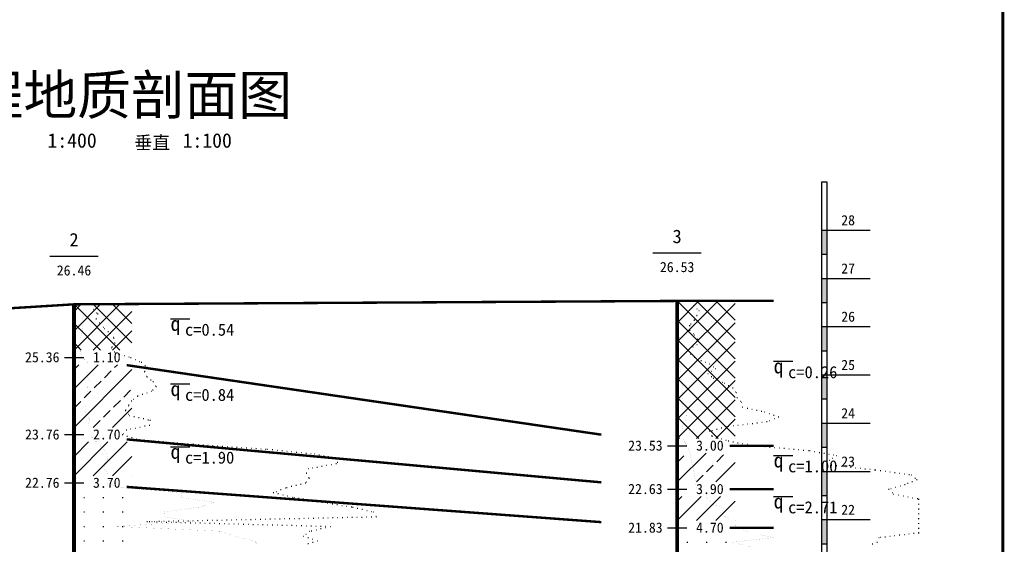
# Model space of a CAD drawing. Extents: x 475446 to 490894, y 3788879 to 3821323.
# Tile 23 of 75: x 484440 to 484542, y 3817360 to 3817415. Entities that reach past the tile are written whole.
import ezdxf
from ezdxf.enums import TextEntityAlignment as Align

# ---------------------------------------------------------------- set-up
doc = ezdxf.new("R2010")
doc.units = 0
doc.header["$LTSCALE"] = 0.5
doc.layers.add('1', color=1, linetype='CONTINUOUS', lineweight=40)
for name, color, linetype in [('其他', 7, 'CONTINUOUS'), ('勘探点', 7, 'CONTINUOUS'), ('图签', 7, 'CONTINUOUS'), ('地层线', 7, 'CONTINUOUS'), ('地面线', 7, 'CONTINUOUS'), ('层底深度及标高', 7, 'CONTINUOUS'), ('柱状图例', 7, 'CONTINUOUS'), ('标高标尺', 7, 'CONTINUOUS'), ('静探', 7, 'CONTINUOUS')]:
    doc.layers.add(name, color=color, linetype=linetype)
doc.styles.add('宋体', font='SimSun.ttf')
doc.styles.add('新宋体', font='NSimSun.ttf')
doc.styles.add('黑体', font='simhei_0.ttf')

msp = doc.modelspace()

# ---------------------------------------------------------------- linework, layer by layer
at = {"layer": '其他'}
for p, q in [((484455.49, 3817383.7), (484457.49, 3817383.7)), ((484517.97, 3817379.3), (484519.97, 3817379.3)), ((484455.49, 3817376.95), (484457.49, 3817376.95)), ((484455.49, 3817370.45), (484457.49, 3817370.45)), ((484517.97, 3817369.55), (484519.97, 3817369.55)), ((484517.97, 3817365.3), (484519.97, 3817365.3))]:
    msp.add_line(p, q, dxfattribs=at)
at = {"layer": '勘探点'}
for p, q in [((484442.99, 3817390.19), (484447.99, 3817390.19)), ((484505.47, 3817390.54), (484510.47, 3817390.54))]:
    msp.add_line(p, q, dxfattribs=at)
at = {"layer": '勘探点', "const_width": 0.4}
for points in [[(484445.49, 3817385.2), (484445.49, 3817325.21)], [(484507.97, 3817385.55), (484507.97, 3817310.57)]]:
    msp.add_lwpolyline(points, dxfattribs=at)
at = {"layer": '图签', "const_width": 0.3}
msp.add_lwpolyline([(484349.26, 3817281.5), (484541.71, 3817281.5), (484541.71, 3817419.96), (484349.26, 3817419.96), (484349.26, 3817281.5)], dxfattribs=at)
at = {"layer": '地层线', "const_width": 0.25}
for points in [[(484450.95, 3817378.9), (484500.12, 3817371.7)], [(484450.95, 3817371.21), (484500.12, 3817366.76)], [(484513.43, 3817370.55), (484517.97, 3817370.55)], [(484450.95, 3817366.29), (484500.12, 3817362.64)], [(484513.43, 3817366.05), (484517.97, 3817366.05)], [(484513.43, 3817362.05), (484517.97, 3817362.05)]]:
    msp.add_lwpolyline(points, dxfattribs=at)
at = {"layer": '地面线', "const_width": 0.25}
for points in [[(484383.01, 3817381.35), (484445.49, 3817385.2)], [(484445.49, 3817385.2), (484507.97, 3817385.55)], [(484507.97, 3817385.55), (484517.97, 3817385.55)]]:
    msp.add_lwpolyline(points, dxfattribs=at)
at = {"layer": '层底深度及标高'}
for p, q in [((484444.49, 3817379.7), (484446.49, 3817379.7)), ((484444.49, 3817371.7), (484446.49, 3817371.7)), ((484506.97, 3817370.55), (484508.97, 3817370.55)), ((484444.49, 3817366.7), (484446.49, 3817366.7)), ((484506.97, 3817366.05), (484508.97, 3817366.05)), ((484506.97, 3817362.05), (484508.97, 3817362.05))]:
    msp.add_line(p, q, dxfattribs=at)
at = {"layer": '柱状图例'}
for p, q in [((484445.49, 3817380.45), (484450.24, 3817385.2)), ((484445.49, 3817382.45), (484448.24, 3817385.2)), ((484445.49, 3817384.45), (484446.24, 3817385.2)), ((484445.49, 3817385.2), (484450.24, 3817380.45)), ((484447.49, 3817385.2), (484451.49, 3817381.2)), ((484449.49, 3817385.2), (484451.49, 3817383.2)), ((484451.49, 3817385.2), (484451.49, 3817385.2)), ((484507.97, 3817381.3), (484512.22, 3817385.55)), ((484507.97, 3817383.3), (484510.22, 3817385.55)), ((484507.97, 3817385.3), (484508.22, 3817385.55)), ((484507.97, 3817385.55), (484513.97, 3817379.55)), ((484507.97, 3817379.3), (484513.97, 3817385.3)), ((484509.97, 3817385.55), (484513.97, 3817381.55)), ((484511.97, 3817385.55), (484513.97, 3817383.55)), ((484513.97, 3817385.55), (484513.97, 3817385.55)), ((484447.49, 3817380.45), (484451.49, 3817384.45)), ((484445.49, 3817383.2), (484448.24, 3817380.45)), ((484507.97, 3817383.55), (484513.97, 3817377.55)), ((484507.97, 3817377.3), (484513.97, 3817383.3)), ((484449.49, 3817380.45), (484451.49, 3817382.45)), ((484445.49, 3817381.2), (484446.24, 3817380.45)), ((484507.97, 3817381.55), (484513.97, 3817375.55)), ((484507.97, 3817375.3), (484513.97, 3817381.3)), ((484451.49, 3817380.45), (484451.49, 3817380.45)), ((484507.97, 3817379.55), (484513.97, 3817373.55)), ((484507.97, 3817373.3), (484513.97, 3817379.3)), ((484445.49, 3817378.45), (484445.99, 3817378.95)), ((484445.49, 3817376.45), (484447.99, 3817378.95)), ((484445.49, 3817372.45), (484451.49, 3817378.45)), ((484448.64, 3817377.6), (484449.34, 3817378.3)), ((484449.69, 3817378.65), (484449.99, 3817378.95)), ((484447.59, 3817376.55), (484448.29, 3817377.25)), ((484507.97, 3817377.55), (484513.97, 3817371.55)), ((484507.97, 3817371.3), (484513.97, 3817377.3)), ((484446.54, 3817375.5), (484447.24, 3817376.2)), ((484450.64, 3817375.6), (484451.34, 3817376.3)), ((484445.49, 3817374.45), (484446.19, 3817375.15)), ((484449.59, 3817374.55), (484450.29, 3817375.25)), ((484507.97, 3817375.55), (484512.22, 3817371.3)), ((484509.97, 3817371.3), (484513.97, 3817375.3)), ((484448.54, 3817373.5), (484449.24, 3817374.2)), ((484449.49, 3817372.45), (484451.49, 3817374.45)), ((484447.49, 3817372.45), (484448.19, 3817373.15)), ((484507.97, 3817373.55), (484510.22, 3817371.3)), ((484511.97, 3817371.3), (484513.97, 3817373.3)), ((484445.49, 3817367.45), (484448.99, 3817370.95)), ((484445.49, 3817369.45), (484446.99, 3817370.95)), ((484447.49, 3817367.45), (484450.99, 3817370.95)), ((484507.97, 3817371.55), (484508.22, 3817371.3)), ((484513.97, 3817371.3), (484513.97, 3817371.3)), ((484507.97, 3817366.8), (484510.97, 3817369.8)), ((484449.49, 3817367.45), (484451.49, 3817369.45)), ((484507.97, 3817368.8), (484508.67, 3817369.5)), ((484511.97, 3817366.8), (484513.97, 3817368.8)), ((484512.07, 3817368.9), (484512.77, 3817369.6)), ((484511.02, 3817367.85), (484511.72, 3817368.55)), ((484451.49, 3817367.45), (484451.49, 3817367.45)), ((484509.97, 3817366.8), (484510.67, 3817367.5)), ((484446.49, 3817365.2), (484446.59, 3817365.2)), ((484448.49, 3817365.2), (484448.59, 3817365.2)), ((484450.49, 3817365.2), (484450.59, 3817365.2)), ((484507.97, 3817362.8), (484510.47, 3817365.3)), ((484507.97, 3817364.8), (484508.47, 3817365.3)), ((484509.97, 3817362.8), (484512.47, 3817365.3)), ((484511.97, 3817362.8), (484513.97, 3817364.8)), ((484446.49, 3817363.7), (484446.59, 3817363.7)), ((484448.49, 3817363.7), (484448.59, 3817363.7)), ((484450.49, 3817363.7), (484450.59, 3817363.7)), ((484513.97, 3817362.8), (484513.97, 3817362.8)), ((484446.49, 3817362.2), (484446.59, 3817362.2)), ((484448.49, 3817362.2), (484448.59, 3817362.2)), ((484450.49, 3817362.2), (484450.59, 3817362.2)), ((484446.49, 3817360.7), (484446.59, 3817360.7)), ((484448.49, 3817360.7), (484448.59, 3817360.7)), ((484450.49, 3817360.7), (484450.59, 3817360.7)), ((484508.97, 3817360.55), (484509.07, 3817360.55)), ((484510.97, 3817360.55), (484511.07, 3817360.55)), ((484512.97, 3817360.55), (484513.07, 3817360.55))]:
    msp.add_line(p, q, dxfattribs=at)
at = {"layer": '标高标尺'}
for p, q in [((484522.97, 3817302.92), (484522.97, 3817397.89)), ((484522.97, 3817397.89), (484523.47, 3817397.89)), ((484523.47, 3817397.89), (484523.47, 3817302.92)), ((484522.97, 3817392.89), (484527.97, 3817392.89)), ((484522.97, 3817390.39), (484523.47, 3817390.39)), ((484522.97, 3817387.89), (484527.97, 3817387.89)), ((484522.97, 3817385.4), (484523.47, 3817385.4)), ((484522.97, 3817382.9), (484527.97, 3817382.9)), ((484522.97, 3817380.4), (484523.47, 3817380.4)), ((484522.97, 3817377.9), (484527.97, 3817377.9)), ((484522.97, 3817375.4), (484523.47, 3817375.4)), ((484522.97, 3817372.9), (484527.97, 3817372.9)), ((484522.97, 3817370.4), (484523.47, 3817370.4)), ((484522.97, 3817367.9), (484527.97, 3817367.9)), ((484522.97, 3817365.4), (484523.47, 3817365.4)), ((484522.97, 3817362.9), (484527.97, 3817362.9)), ((484522.97, 3817360.4), (484523.47, 3817360.4))]:
    msp.add_line(p, q, dxfattribs=at)
for points in [[(484522.97, 3817392.89), (484523.47, 3817392.89), (484522.97, 3817390.39), (484523.47, 3817390.39)], [(484522.97, 3817387.89), (484523.47, 3817387.89), (484522.97, 3817385.4), (484523.47, 3817385.4)], [(484522.97, 3817382.9), (484523.47, 3817382.9), (484522.97, 3817380.4), (484523.47, 3817380.4)], [(484522.97, 3817377.9), (484523.47, 3817377.9), (484522.97, 3817375.4), (484523.47, 3817375.4)], [(484522.97, 3817372.9), (484523.47, 3817372.9), (484522.97, 3817370.4), (484523.47, 3817370.4)], [(484522.97, 3817367.9), (484523.47, 3817367.9), (484522.97, 3817365.4), (484523.47, 3817365.4)], [(484522.97, 3817362.9), (484523.47, 3817362.9), (484522.97, 3817360.4), (484523.47, 3817360.4)]]:
    msp.add_solid(points, dxfattribs=at)
at = {"layer": '静探'}
for p, q in [((484447.51, 3817384.7), (484447.56, 3817384.7)), ((484447.83, 3817384.32), (484447.88, 3817384.32)), ((484447.94, 3817384.2), (484447.99, 3817384.2)), ((484509.62, 3817385.05), (484509.67, 3817385.05)), ((484510.01, 3817384.73), (484510.06, 3817384.73)), ((484510.01, 3817384.09), (484510.06, 3817384.09)), ((484510.22, 3817384.55), (484510.27, 3817384.55)), ((484447.76, 3817383.7), (484447.81, 3817383.7)), ((484447.77, 3817383.73), (484447.82, 3817383.73)), ((484448.08, 3817383.31), (484448.13, 3817383.31)), ((484448.17, 3817383.2), (484448.22, 3817383.2)), ((484509.26, 3817383.05), (484509.26, 3817382.95)), ((484509.37, 3817383.17), (484509.42, 3817383.17)), ((484509.71, 3817383.55), (484509.76, 3817383.55)), ((484509.74, 3817383.61), (484509.79, 3817383.61)), ((484509.99, 3817384.05), (484510.04, 3817384.05)), ((484448.5, 3817382.82), (484448.55, 3817382.82)), ((484448.61, 3817382.7), (484448.66, 3817382.7)), ((484449, 3817382.39), (484449.05, 3817382.39)), ((484449.24, 3817382.2), (484449.29, 3817382.2)), ((484509.26, 3817382.55), (484509.26, 3817382.45)), ((484509.27, 3817382.55), (484509.32, 3817382.55)), ((484509.62, 3817382.19), (484509.67, 3817382.19)), ((484509.76, 3817382.05), (484509.81, 3817382.05)), ((484449.53, 3817381.79), (484449.58, 3817381.79)), ((484449.59, 3817381.7), (484449.64, 3817381.7)), ((484449.7, 3817381.21), (484449.75, 3817381.21)), ((484449.71, 3817381.2), (484449.76, 3817381.2)), ((484510.01, 3817381.05), (484510.06, 3817381.05)), ((484510.01, 3817381.05), (484510.06, 3817381.05)), ((484510.03, 3817381.63), (484510.08, 3817381.63)), ((484510.09, 3817381.55), (484510.14, 3817381.55)), ((484449.34, 3817380.7), (484449.39, 3817380.7)), ((484449.41, 3817380.79), (484449.46, 3817380.79)), ((484449.64, 3817380.3), (484449.69, 3817380.3)), ((484449.72, 3817380.2), (484449.77, 3817380.2)), ((484450.2, 3817380.05), (484450.25, 3817380.05)), ((484509.21, 3817380.55), (484509.26, 3817380.55)), ((484509.34, 3817380.06), (484509.39, 3817380.06)), ((484509.34, 3817380.05), (484509.39, 3817380.05)), ((484509.58, 3817380.78), (484509.63, 3817380.78)), ((484450.68, 3817379.9), (484450.73, 3817379.9)), ((484451.16, 3817379.76), (484451.21, 3817379.76)), ((484451.35, 3817379.7), (484451.4, 3817379.7)), ((484451.81, 3817379.49), (484451.86, 3817379.49)), ((484452.26, 3817379.28), (484452.31, 3817379.28)), ((484452.45, 3817379.2), (484452.5, 3817379.2)), ((484509.73, 3817379.74), (484509.78, 3817379.74)), ((484509.97, 3817379.55), (484510.02, 3817379.55)), ((484510.44, 3817379.37), (484510.49, 3817379.37)), ((484510.91, 3817379.2), (484510.96, 3817379.2)), ((484511.31, 3817379.05), (484511.36, 3817379.05)), ((484452.75, 3817378.2), (484452.8, 3817378.2)), ((484452.8, 3817378.28), (484452.85, 3817378.28)), ((484452.84, 3817378.88), (484452.89, 3817378.88)), ((484453.07, 3817378.7), (484453.12, 3817378.7)), ((484511.14, 3817378.05), (484511.19, 3817378.05)), ((484511.49, 3817378.27), (484511.54, 3817378.27)), ((484511.69, 3817378.73), (484511.74, 3817378.73)), ((484511.91, 3817378.55), (484511.96, 3817378.55)), ((484453, 3817377.76), (484453.05, 3817377.76)), ((484453.04, 3817377.7), (484453.09, 3817377.7)), ((484453.43, 3817377.39), (484453.48, 3817377.39)), ((484453.67, 3817377.2), (484453.72, 3817377.2)), ((484511.51, 3817377.72), (484511.56, 3817377.72)), ((484511.71, 3817377.55), (484511.76, 3817377.55)), ((484512.16, 3817377.35), (484512.21, 3817377.35)), ((484512.62, 3817377.14), (484512.67, 3817377.14)), ((484512.84, 3817377.05), (484512.89, 3817377.05)), ((484453.03, 3817376.04), (484453.08, 3817376.04)), ((484453.5, 3817376.2), (484453.55, 3817376.2)), ((484453.63, 3817376.33), (484453.68, 3817376.33)), ((484453.93, 3817376.77), (484453.98, 3817376.77)), ((484453.97, 3817376.7), (484454.02, 3817376.7)), ((484513.27, 3817376.8), (484513.32, 3817376.8)), ((484513.71, 3817376.56), (484513.76, 3817376.56)), ((484513.72, 3817376.55), (484513.77, 3817376.55)), ((484514.01, 3817376.14), (484514.06, 3817376.14)), ((484514.07, 3817376.05), (484514.12, 3817376.05)), ((484451.42, 3817375.2), (484451.47, 3817375.2)), ((484451.64, 3817375.38), (484451.69, 3817375.38)), ((484452.02, 3817375.7), (484452.07, 3817375.7)), ((484452.08, 3817375.72), (484452.13, 3817375.72)), ((484452.56, 3817375.88), (484452.61, 3817375.88)), ((484514.17, 3817375.56), (484514.22, 3817375.56)), ((484514.17, 3817375.55), (484514.22, 3817375.55)), ((484514.49, 3817375.16), (484514.54, 3817375.16)), ((484514.59, 3817375.05), (484514.64, 3817375.05)), ((484450.8, 3817374.2), (484450.85, 3817374.2)), ((484450.84, 3817374.26), (484450.89, 3817374.26)), ((484451.09, 3817374.7), (484451.14, 3817374.7)), ((484451.14, 3817374.78), (484451.19, 3817374.78)), ((484514.73, 3817374.57), (484514.78, 3817374.57)), ((484514.74, 3817374.55), (484514.79, 3817374.55)), ((484515.23, 3817374.44), (484515.28, 3817374.44)), ((484515.71, 3817374.33), (484515.76, 3817374.33)), ((484516.2, 3817374.23), (484516.25, 3817374.23)), ((484516.69, 3817374.12), (484516.74, 3817374.12)), ((484517.02, 3817374.05), (484517.07, 3817374.05)), ((484517.49, 3817373.89), (484517.54, 3817373.89)), ((484451.12, 3817373.81), (484451.17, 3817373.81)), ((484451.2, 3817373.7), (484451.25, 3817373.7)), ((484451.69, 3817373.59), (484451.74, 3817373.59)), ((484452.18, 3817373.47), (484452.23, 3817373.47)), ((484452.67, 3817373.36), (484452.72, 3817373.36)), ((484453.15, 3817373.25), (484453.2, 3817373.25)), ((484453.35, 3817373.2), (484453.4, 3817373.2)), ((484515.75, 3817372.87), (484515.8, 3817372.87)), ((484516.24, 3817372.93), (484516.29, 3817372.93)), ((484516.74, 3817372.99), (484516.79, 3817372.99)), ((484517.24, 3817373.05), (484517.29, 3817373.05)), ((484517.54, 3817373.17), (484517.59, 3817373.17)), ((484517.97, 3817373.72), (484518.02, 3817373.72)), ((484518.01, 3817373.36), (484518.06, 3817373.36)), ((484518.44, 3817373.56), (484518.49, 3817373.56)), ((484518.47, 3817373.55), (484518.52, 3817373.55)), ((484450.9, 3817372.2), (484450.95, 3817372.2)), ((484451.33, 3817372.29), (484451.38, 3817372.29)), ((484451.82, 3817372.39), (484451.87, 3817372.39)), ((484452.31, 3817372.49), (484452.36, 3817372.49)), ((484452.8, 3817372.6), (484452.85, 3817372.6)), ((484453.29, 3817372.7), (484453.34, 3817372.7)), ((484453.29, 3817372.7), (484453.34, 3817372.7)), ((484511.29, 3817372.05), (484511.34, 3817372.05)), ((484511.58, 3817372.13), (484511.63, 3817372.13)), ((484512.06, 3817372.27), (484512.11, 3817372.27)), ((484512.54, 3817372.41), (484512.59, 3817372.41)), ((484513.02, 3817372.55), (484513.07, 3817372.55)), ((484513.27, 3817372.58), (484513.32, 3817372.58)), ((484513.76, 3817372.64), (484513.81, 3817372.64)), ((484514.26, 3817372.7), (484514.31, 3817372.7)), ((484514.76, 3817372.75), (484514.81, 3817372.75)), ((484515.25, 3817372.81), (484515.3, 3817372.81)), ((484450.49, 3817371.7), (484450.54, 3817371.7)), ((484450.58, 3817371.82), (484450.63, 3817371.82)), ((484450.97, 3817371.56), (484451.02, 3817371.56)), ((484451.45, 3817371.42), (484451.5, 3817371.42)), ((484451.93, 3817371.28), (484451.98, 3817371.28)), ((484452.22, 3817371.2), (484452.27, 3817371.2)), ((484452.72, 3817371.16), (484452.77, 3817371.16)), ((484453.22, 3817371.11), (484453.27, 3817371.11)), ((484453.72, 3817371.07), (484453.77, 3817371.07)), ((484454.21, 3817371.02), (484454.26, 3817371.02)), ((484454.71, 3817370.98), (484454.76, 3817370.98)), ((484455.21, 3817370.93), (484455.26, 3817370.93)), ((484455.71, 3817370.89), (484455.76, 3817370.89)), ((484456.2, 3817370.85), (484456.25, 3817370.85)), ((484456.7, 3817370.8), (484456.75, 3817370.8)), ((484511.54, 3817371.61), (484511.59, 3817371.61)), ((484511.57, 3817371.55), (484511.62, 3817371.55)), ((484512.05, 3817371.41), (484512.1, 3817371.41)), ((484512.53, 3817371.26), (484512.58, 3817371.26)), ((484513.01, 3817371.12), (484513.06, 3817371.12)), ((484513.26, 3817371.05), (484513.31, 3817371.05)), ((484513.75, 3817370.96), (484513.8, 3817370.96)), ((484514.24, 3817370.87), (484514.29, 3817370.87)), ((484457.2, 3817370.76), (484457.25, 3817370.76)), ((484457.7, 3817370.71), (484457.75, 3817370.71)), ((484457.85, 3817370.7), (484457.9, 3817370.7)), ((484458.35, 3817370.67), (484458.4, 3817370.67)), ((484458.85, 3817370.63), (484458.9, 3817370.63)), ((484459.35, 3817370.6), (484459.4, 3817370.6)), ((484459.85, 3817370.57), (484459.9, 3817370.57)), ((484460.35, 3817370.54), (484460.4, 3817370.54)), ((484460.85, 3817370.5), (484460.9, 3817370.5)), ((484461.34, 3817370.47), (484461.39, 3817370.47)), ((484461.84, 3817370.44), (484461.89, 3817370.44)), ((484462.34, 3817370.41), (484462.39, 3817370.41)), ((484462.84, 3817370.37), (484462.89, 3817370.37)), ((484463.34, 3817370.34), (484463.39, 3817370.34)), ((484463.84, 3817370.31), (484463.89, 3817370.31)), ((484464.34, 3817370.28), (484464.39, 3817370.28)), ((484464.84, 3817370.24), (484464.89, 3817370.24)), ((484465.34, 3817370.21), (484465.39, 3817370.21)), ((484465.53, 3817370.2), (484465.58, 3817370.2)), ((484466.03, 3817370.15), (484466.08, 3817370.15)), ((484466.53, 3817370.1), (484466.58, 3817370.1)), ((484467.03, 3817370.05), (484467.08, 3817370.05)), ((484467.52, 3817369.99), (484467.57, 3817369.99)), ((484468.02, 3817369.94), (484468.07, 3817369.94)), ((484468.52, 3817369.89), (484468.57, 3817369.89)), ((484469.01, 3817369.84), (484469.06, 3817369.84)), ((484469.51, 3817369.79), (484469.56, 3817369.79)), ((484514.73, 3817370.79), (484514.78, 3817370.79)), ((484515.22, 3817370.7), (484515.27, 3817370.7)), ((484515.72, 3817370.61), (484515.77, 3817370.61)), ((484516.05, 3817370.55), (484516.1, 3817370.55)), ((484516.55, 3817370.51), (484516.6, 3817370.51)), ((484517.05, 3817370.46), (484517.1, 3817370.46)), ((484517.55, 3817370.42), (484517.6, 3817370.42)), ((484518.05, 3817370.37), (484518.1, 3817370.37)), ((484518.54, 3817370.33), (484518.59, 3817370.33)), ((484519.04, 3817370.29), (484519.09, 3817370.29)), ((484519.54, 3817370.24), (484519.59, 3817370.24)), ((484520.04, 3817370.2), (484520.09, 3817370.2)), ((484520.54, 3817370.15), (484520.59, 3817370.15)), ((484521.03, 3817370.11), (484521.08, 3817370.11)), ((484521.53, 3817370.06), (484521.58, 3817370.06)), ((484521.7, 3817370.05), (484521.75, 3817370.05)), ((484522.2, 3817369.96), (484522.25, 3817369.96)), ((484522.69, 3817369.87), (484522.74, 3817369.87)), ((484523.18, 3817369.78), (484523.23, 3817369.78)), ((484470.01, 3817369.74), (484470.06, 3817369.74)), ((484470.37, 3817369.7), (484470.42, 3817369.7)), ((484470.86, 3817369.61), (484470.91, 3817369.61)), ((484471.35, 3817369.52), (484471.4, 3817369.52)), ((484471.84, 3817369.43), (484471.89, 3817369.43)), ((484472.33, 3817369.34), (484472.38, 3817369.34)), ((484472.76, 3817368.85), (484472.81, 3817368.85)), ((484472.83, 3817369.25), (484472.88, 3817369.25)), ((484473.12, 3817369.2), (484473.17, 3817369.2)), ((484523.67, 3817369.69), (484523.72, 3817369.69)), ((484523.72, 3817369.05), (484523.77, 3817369.05)), ((484524.05, 3817369.27), (484524.1, 3817369.27)), ((484524.16, 3817369.61), (484524.21, 3817369.61)), ((484524.47, 3817369.55), (484524.52, 3817369.55)), ((484469.56, 3817367.75), (484469.61, 3817367.75)), ((484469.78, 3817368.2), (484469.83, 3817368.2)), ((484470.15, 3817368.27), (484470.2, 3817368.27)), ((484470.65, 3817368.35), (484470.7, 3817368.35)), ((484471.14, 3817368.44), (484471.19, 3817368.44)), ((484471.63, 3817368.53), (484471.68, 3817368.53)), ((484472.12, 3817368.61), (484472.17, 3817368.61)), ((484472.62, 3817368.7), (484472.67, 3817368.7)), ((484523.93, 3817368.6), (484523.98, 3817368.6)), ((484523.95, 3817368.55), (484524, 3817368.55)), ((484524.45, 3817368.5), (484524.5, 3817368.5)), ((484524.95, 3817368.44), (484525, 3817368.44)), ((484525.44, 3817368.39), (484525.49, 3817368.39)), ((484525.94, 3817368.33), (484525.99, 3817368.33)), ((484526.44, 3817368.28), (484526.49, 3817368.28)), ((484526.93, 3817368.22), (484526.98, 3817368.22)), ((484527.43, 3817368.17), (484527.48, 3817368.17)), ((484527.93, 3817368.11), (484527.98, 3817368.11)), ((484528.42, 3817368.06), (484528.47, 3817368.06)), ((484528.52, 3817368.05), (484528.57, 3817368.05)), ((484529.01, 3817367.98), (484529.06, 3817367.98)), ((484529.51, 3817367.92), (484529.56, 3817367.92)), ((484530, 3817367.85), (484530.05, 3817367.85)), ((484530.5, 3817367.78), (484530.55, 3817367.78)), ((484469.53, 3817367.7), (484469.58, 3817367.7)), ((484469.53, 3817366.8), (484469.58, 3817366.8)), ((484469.79, 3817367.27), (484469.84, 3817367.27)), ((484469.83, 3817367.2), (484469.88, 3817367.2)), ((484531, 3817367.72), (484531.05, 3817367.72)), ((484531.49, 3817367.65), (484531.54, 3817367.65)), ((484531.99, 3817367.59), (484532.04, 3817367.59)), ((484532.25, 3817367.55), (484532.3, 3817367.55)), ((484532.3, 3817366.86), (484532.35, 3817366.86)), ((484532.61, 3817367.2), (484532.66, 3817367.2)), ((484532.77, 3817367.05), (484532.82, 3817367.05)), ((484466.13, 3817365.7), (484466.18, 3817365.7)), ((484466.43, 3817365.82), (484466.48, 3817365.82)), ((484466.89, 3817366.01), (484466.94, 3817366.01)), ((484467.35, 3817366.2), (484467.4, 3817366.2)), ((484467.51, 3817366.24), (484467.56, 3817366.24)), ((484467.99, 3817366.35), (484468.04, 3817366.35)), ((484468.48, 3817366.47), (484468.53, 3817366.47)), ((484468.96, 3817366.58), (484469.01, 3817366.58)), ((484469.45, 3817366.7), (484469.5, 3817366.7)), ((484529.88, 3817366.05), (484529.93, 3817366.05)), ((484530.1, 3817366.12), (484530.15, 3817366.12)), ((484530.24, 3817365.7), (484530.29, 3817365.7)), ((484530.58, 3817366.26), (484530.63, 3817366.26)), ((484531.06, 3817366.41), (484531.11, 3817366.41)), ((484531.53, 3817366.55), (484531.58, 3817366.55)), ((484531.84, 3817366.67), (484531.89, 3817366.67)), ((484466.62, 3817365.59), (484466.67, 3817365.59)), ((484467.11, 3817365.47), (484467.16, 3817365.47)), ((484467.59, 3817365.36), (484467.64, 3817365.36)), ((484468.08, 3817365.24), (484468.13, 3817365.24)), ((484468.27, 3817365.2), (484468.32, 3817365.2)), ((484468.76, 3817365.12), (484468.81, 3817365.12)), ((484469.25, 3817365.04), (484469.3, 3817365.04)), ((484469.75, 3817364.95), (484469.8, 3817364.95)), ((484470.24, 3817364.87), (484470.29, 3817364.87)), ((484470.73, 3817364.79), (484470.78, 3817364.79)), ((484471.23, 3817364.71), (484471.28, 3817364.71)), ((484471.25, 3817364.7), (484471.3, 3817364.7)), ((484530.38, 3817365.55), (484530.43, 3817365.55)), ((484530.88, 3817365.46), (484530.92, 3817365.46)), ((484531.37, 3817365.36), (484531.42, 3817365.36)), ((484531.86, 3817365.27), (484531.91, 3817365.27)), ((484532.35, 3817365.17), (484532.4, 3817365.17)), ((484532.84, 3817365.08), (484532.89, 3817365.08)), ((484532.97, 3817365.05), (484532.97, 3817364.95)), ((484471.74, 3817364.62), (484471.79, 3817364.62)), ((484472.24, 3817364.54), (484472.29, 3817364.54)), ((484472.73, 3817364.46), (484472.78, 3817364.46)), ((484473.22, 3817364.38), (484473.27, 3817364.38)), ((484473.72, 3817364.3), (484473.77, 3817364.3)), ((484474.21, 3817364.22), (484474.26, 3817364.22)), ((484474.35, 3817364.2), (484474.4, 3817364.2)), ((484474.84, 3817364.09), (484474.89, 3817364.09)), ((484475.32, 3817363.97), (484475.37, 3817363.97)), ((484475.81, 3817363.86), (484475.86, 3817363.86)), ((484476.3, 3817363.74), (484476.35, 3817363.74)), ((484476.48, 3817363.7), (484476.53, 3817363.7)), ((484532.97, 3817364.55), (484532.97, 3817364.45)), ((484532.97, 3817364.55), (484532.97, 3817364.45)), ((484532.97, 3817364.05), (484532.97, 3817363.95)), ((484532.97, 3817364.05), (484532.97, 3817363.95)), ((484453.04, 3817362.7), (484453.09, 3817362.7)), ((484453.29, 3817362.71), (484453.34, 3817362.71)), ((484453.54, 3817362.69), (484453.59, 3817362.69)), ((484453.79, 3817362.72), (484453.84, 3817362.72)), ((484454.04, 3817362.68), (484454.09, 3817362.68)), ((484454.29, 3817362.73), (484454.34, 3817362.73)), ((484454.54, 3817362.66), (484454.59, 3817362.66)), ((484454.79, 3817362.74), (484454.84, 3817362.74)), ((484455.04, 3817362.65), (484455.09, 3817362.65)), ((484455.29, 3817362.75), (484455.34, 3817362.75)), ((484455.79, 3817362.76), (484455.84, 3817362.76)), ((484456.29, 3817362.77), (484456.34, 3817362.77)), ((484456.79, 3817362.78), (484456.84, 3817362.78)), ((484457.29, 3817362.79), (484457.34, 3817362.79)), ((484457.79, 3817362.8), (484457.84, 3817362.8)), ((484458.29, 3817362.81), (484458.34, 3817362.81)), ((484458.79, 3817362.82), (484458.84, 3817362.82)), ((484459.29, 3817362.83), (484459.34, 3817362.83)), ((484459.79, 3817362.84), (484459.84, 3817362.84)), ((484460.29, 3817362.85), (484460.34, 3817362.85)), ((484460.79, 3817362.86), (484460.84, 3817362.86)), ((484461.29, 3817362.88), (484461.34, 3817362.88)), ((484461.79, 3817362.89), (484461.84, 3817362.89)), ((484462.29, 3817362.9), (484462.34, 3817362.9)), ((484462.79, 3817362.91), (484462.84, 3817362.91)), ((484463.29, 3817362.92), (484463.34, 3817362.92)), ((484463.79, 3817362.93), (484463.84, 3817362.93)), ((484464.29, 3817362.94), (484464.34, 3817362.94)), ((484464.79, 3817362.95), (484464.84, 3817362.95)), ((484465.29, 3817362.96), (484465.34, 3817362.96)), ((484465.79, 3817362.97), (484465.84, 3817362.97)), ((484466.29, 3817362.98), (484466.34, 3817362.98)), ((484466.79, 3817362.99), (484466.84, 3817362.99)), ((484467.29, 3817363), (484467.34, 3817363)), ((484467.79, 3817363.01), (484467.84, 3817363.01)), ((484468.29, 3817363.02), (484468.34, 3817363.02)), ((484468.79, 3817363.03), (484468.84, 3817363.03)), ((484469.29, 3817363.04), (484469.34, 3817363.04)), ((484469.78, 3817363.05), (484469.83, 3817363.05)), ((484470.28, 3817363.06), (484470.33, 3817363.06)), ((484470.78, 3817363.08), (484470.83, 3817363.08)), ((484471.28, 3817363.09), (484471.33, 3817363.09)), ((484471.78, 3817363.1), (484471.83, 3817363.1)), ((484472.28, 3817363.11), (484472.33, 3817363.11)), ((484472.78, 3817363.12), (484472.83, 3817363.12)), ((484473.28, 3817363.13), (484473.33, 3817363.13)), ((484473.78, 3817363.14), (484473.83, 3817363.14)), ((484474.28, 3817363.15), (484474.33, 3817363.15)), ((484474.78, 3817363.16), (484474.83, 3817363.16)), ((484475.28, 3817363.17), (484475.33, 3817363.17)), ((484475.78, 3817363.18), (484475.83, 3817363.18)), ((484476.28, 3817363.19), (484476.33, 3817363.19)), ((484476.74, 3817363.27), (484476.79, 3817363.27)), ((484476.78, 3817363.2), (484476.83, 3817363.2)), ((484532.97, 3817363.55), (484532.97, 3817363.45)), ((484532.97, 3817363.55), (484532.97, 3817363.45)), ((484532.97, 3817363.05), (484532.97, 3817362.95)), ((484532.97, 3817363.05), (484532.97, 3817362.95)), ((484455.54, 3817362.64), (484455.59, 3817362.64)), ((484456.04, 3817362.62), (484456.09, 3817362.62)), ((484456.54, 3817362.61), (484456.59, 3817362.61)), ((484457.04, 3817362.6), (484457.09, 3817362.6)), ((484457.53, 3817362.58), (484457.58, 3817362.58)), ((484458.03, 3817362.57), (484458.08, 3817362.57)), ((484458.53, 3817362.56), (484458.58, 3817362.56)), ((484459.03, 3817362.54), (484459.08, 3817362.54)), ((484459.53, 3817362.53), (484459.58, 3817362.53)), ((484460.03, 3817362.52), (484460.08, 3817362.52)), ((484460.53, 3817362.5), (484460.58, 3817362.5)), ((484461.03, 3817362.49), (484461.08, 3817362.49)), ((484461.53, 3817362.48), (484461.58, 3817362.48)), ((484462.03, 3817362.46), (484462.08, 3817362.46)), ((484462.53, 3817362.45), (484462.58, 3817362.45)), ((484463.03, 3817362.44), (484463.08, 3817362.44)), ((484463.53, 3817362.43), (484463.58, 3817362.43)), ((484464.03, 3817362.41), (484464.08, 3817362.41)), ((484464.53, 3817362.4), (484464.58, 3817362.4)), ((484465.03, 3817362.39), (484465.08, 3817362.39)), ((484465.53, 3817362.37), (484465.58, 3817362.37)), ((484466.03, 3817362.36), (484466.08, 3817362.36)), ((484466.53, 3817362.35), (484466.58, 3817362.35)), ((484467.03, 3817362.33), (484467.08, 3817362.33)), ((484467.53, 3817362.32), (484467.58, 3817362.32)), ((484468.03, 3817362.31), (484468.08, 3817362.31)), ((484468.53, 3817362.29), (484468.58, 3817362.29)), ((484469.03, 3817362.28), (484469.08, 3817362.28)), ((484469.53, 3817362.27), (484469.58, 3817362.27)), ((484469.88, 3817361.7), (484469.93, 3817361.7)), ((484470.03, 3817362.25), (484470.08, 3817362.25)), ((484470.07, 3817361.75), (484470.12, 3817361.75)), ((484470.53, 3817362.24), (484470.58, 3817362.24)), ((484470.56, 3817361.86), (484470.61, 3817361.86)), ((484471.03, 3817362.23), (484471.08, 3817362.23)), ((484471.04, 3817361.97), (484471.09, 3817361.97)), ((484471.53, 3817362.21), (484471.58, 3817362.21)), ((484471.53, 3817362.09), (484471.58, 3817362.09)), ((484472.02, 3817362.2), (484472.07, 3817362.2)), ((484532.97, 3817362.55), (484532.97, 3817362.45)), ((484532.97, 3817362.55), (484532.97, 3817362.45)), ((484532.97, 3817362.05), (484532.97, 3817361.95)), ((484532.97, 3817362.05), (484532.97, 3817361.95)), ((484469.25, 3817361.2), (484469.3, 3817361.2)), ((484469.49, 3817361.39), (484469.54, 3817361.39)), ((484469.72, 3817361.04), (484469.77, 3817361.04)), ((484470.19, 3817360.87), (484470.24, 3817360.87)), ((484470.67, 3817360.71), (484470.72, 3817360.71)), ((484470.68, 3817360.7), (484470.73, 3817360.7)), ((484528.85, 3817361.05), (484528.9, 3817361.05)), ((484529, 3817361.07), (484529.05, 3817361.07)), ((484529.49, 3817361.13), (484529.54, 3817361.13)), ((484529.99, 3817361.19), (484530.04, 3817361.19)), ((484530.49, 3817361.25), (484530.54, 3817361.25)), ((484530.98, 3817361.31), (484531.03, 3817361.31)), ((484531.48, 3817361.37), (484531.53, 3817361.37)), ((484531.97, 3817361.43), (484532.02, 3817361.43)), ((484532.47, 3817361.49), (484532.52, 3817361.49)), ((484532.97, 3817361.55), (484532.97, 3817361.45)), ((484532.97, 3817361.55), (484533.02, 3817361.55)), ((484469.72, 3817360.42), (484469.77, 3817360.42)), ((484470.2, 3817360.56), (484470.25, 3817360.56)), ((484528.19, 3817360.41), (484528.24, 3817360.41)), ((484528.67, 3817360.55), (484528.72, 3817360.55)), ((484528.68, 3817360.58), (484528.73, 3817360.58))]:
    msp.add_line(p, q, dxfattribs=at)
at = {"layer": '静探', "const_width": 0.005}
for points in [[(484447.31, 3817384.7), (484446.56, 3817384.2), (484446.37, 3817383.7), (484446.42, 3817383.2), (484446.37, 3817382.7), (484446.27, 3817382.2), (484446.19, 3817381.7), (484446.17, 3817381.2), (484446.09, 3817380.7), (484446.14, 3817380.2), (484446.34, 3817379.7), (484446.89, 3817379.2), (484446.86, 3817378.7), (484446.86, 3817378.2), (484446.82, 3817377.7), (484447.22, 3817377.2), (484446.89, 3817376.7), (484446.87, 3817376.2), (484446.74, 3817375.7), (484446.72, 3817375.2), (484446.74, 3817374.7), (484446.57, 3817374.2), (484446.87, 3817373.7), (484447.11, 3817373.2), (484446.99, 3817372.7), (484446.96, 3817372.2), (484447.06, 3817371.7), (484447.59, 3817371.2), (484448.06, 3817370.7), (484448.51, 3817370.2), (484448.89, 3817369.7), (484449.01, 3817369.2), (484448.64, 3817368.7), (484448.59, 3817368.2), (484448.97, 3817367.7), (484449.44, 3817367.2), (484448.89, 3817366.7), (484450.47, 3817366.2), (484456.64, 3817365.7), (484456.57, 3817365.2), (484460.02, 3817364.7), (484458.47, 3817364.2), (484454.85, 3817363.7), (484454.89, 3817363.2), (484457.99, 3817362.7), (484449.72, 3817362.2), (484460.65, 3817361.7), (484462.05, 3817361.2), (484464.15, 3817360.7), (484464.67, 3817360.2)], [(484508.19, 3817385.05), (484508.19, 3817384.55), (484508.19, 3817384.05), (484508.19, 3817383.55), (484508.17, 3817383.05), (484508.17, 3817382.55), (484508.17, 3817382.05), (484508.19, 3817381.55), (484508.19, 3817381.05), (484508.19, 3817380.55), (484508.12, 3817380.05), (484508.12, 3817379.55), (484508.21, 3817379.05), (484508.27, 3817378.55), (484508.34, 3817378.05), (484508.36, 3817377.55), (484508.44, 3817377.05), (484508.54, 3817376.55), (484508.56, 3817376.05), (484508.51, 3817375.55), (484508.39, 3817375.05), (484508.59, 3817374.55), (484508.99, 3817374.05), (484508.97, 3817373.55), (484508.81, 3817373.05), (484508.47, 3817372.55), (484508.59, 3817372.05), (484508.57, 3817371.55), (484508.72, 3817371.05), (484508.97, 3817370.55), (484509.26, 3817370.05), (484509.36, 3817369.55), (484509.44, 3817369.05), (484509.54, 3817368.55), (484509.66, 3817368.05), (484509.76, 3817367.55), (484509.86, 3817367.05), (484509.91, 3817366.55), (484509.96, 3817366.05), (484510.47, 3817365.55), (484511.21, 3817365.05), (484511.66, 3817364.55), (484512.81, 3817364.05), (484512.39, 3817363.55), (484513.29, 3817363.05), (484513.77, 3817362.55), (484514.32, 3817362.05), (484515.5, 3817361.55), (484517.99, 3817361.05), (484513.67, 3817360.55), (484515.74, 3817360.05)]]:
    msp.add_lwpolyline(points, dxfattribs=at)

# ---------------------------------------------------------------- texts
at = {"layer": '1'}
for s, height, style, p in [('挡墙工程地质剖面图', 4.079, '黑体', (484418, 3817404.85)), ('1:400', 1.5, '新宋体', (484442.74, 3817401.42)), ('垂直', 1.36, '新宋体', (484451.74, 3817401.27)), ('1:100', 1.5, '新宋体', (484456.74, 3817401.42))]:
    msp.add_text(s, height=height, dxfattribs=dict(at, style=style)).set_placement(p)
at = {"layer": '其他', "style": '宋体'}
for s, height, p in [('q', 1.5, (484455.49, 3817382.45)), ('c=0.54', 1.25, (484456.99, 3817381.95)), ('q', 1.5, (484517.97, 3817378.05)), ('c=0.26', 1.25, (484519.47, 3817377.55)), ('q', 1.5, (484455.49, 3817375.7)), ('c=0.84', 1.25, (484456.99, 3817375.2)), ('q', 1.5, (484455.49, 3817369.2)), ('c=1.90', 1.25, (484456.99, 3817368.7)), ('q', 1.5, (484517.97, 3817368.3)), ('c=1.00', 1.25, (484519.47, 3817367.8)), ('q', 1.5, (484517.97, 3817364.05)), ('c=2.71', 1.25, (484519.47, 3817363.55))]:
    msp.add_text(s, height=height, dxfattribs=at).set_placement(p)
at = {"layer": '勘探点'}
for s, height, style, p in [('2', 1.4, '黑体', (484445.49, 3817391.19)), ('3', 1.4, '黑体', (484507.97, 3817391.54)), ('26.46', 1.05, '宋体', (484445.49, 3817388.19)), ('26.53', 1.05, '宋体', (484507.97, 3817388.54))]:
    msp.add_text(s, height=height, dxfattribs=dict(at, style=style)).set_placement(p, align=Align.CENTER)
at = {"layer": '层底深度及标高', "style": '宋体'}
for s, p in [('25.36', (484443.99, 3817379.2)), ('23.76', (484443.99, 3817371.2)), ('23.53', (484506.47, 3817370.05)), ('22.76', (484443.99, 3817366.2)), ('22.63', (484506.47, 3817365.55)), ('21.83', (484506.47, 3817361.55))]:
    msp.add_text(s, height=1.05, dxfattribs=at).set_placement(p, align=Align.RIGHT)
for s, p in [(' 1.10', (484446.74, 3817379.2)), (' 2.70', (484446.74, 3817371.2)), (' 3.00', (484509.22, 3817370.05)), (' 3.70', (484446.74, 3817366.2)), (' 3.90', (484509.22, 3817365.55)), (' 4.70', (484509.22, 3817361.55))]:
    msp.add_text(s, height=1.05, dxfattribs=at).set_placement(p)
at = {"layer": '标高标尺', "style": '宋体'}
for s, p in [('28', (484524.97, 3817393.39)), ('27', (484524.97, 3817388.39)), ('26', (484524.97, 3817383.4)), ('25', (484524.97, 3817378.4)), ('24', (484524.97, 3817373.4)), ('23', (484524.97, 3817368.4)), ('22', (484524.97, 3817363.4))]:
    msp.add_text(s, height=1.05, dxfattribs=at).set_placement(p)

doc.saveas('drawing.dxf')
